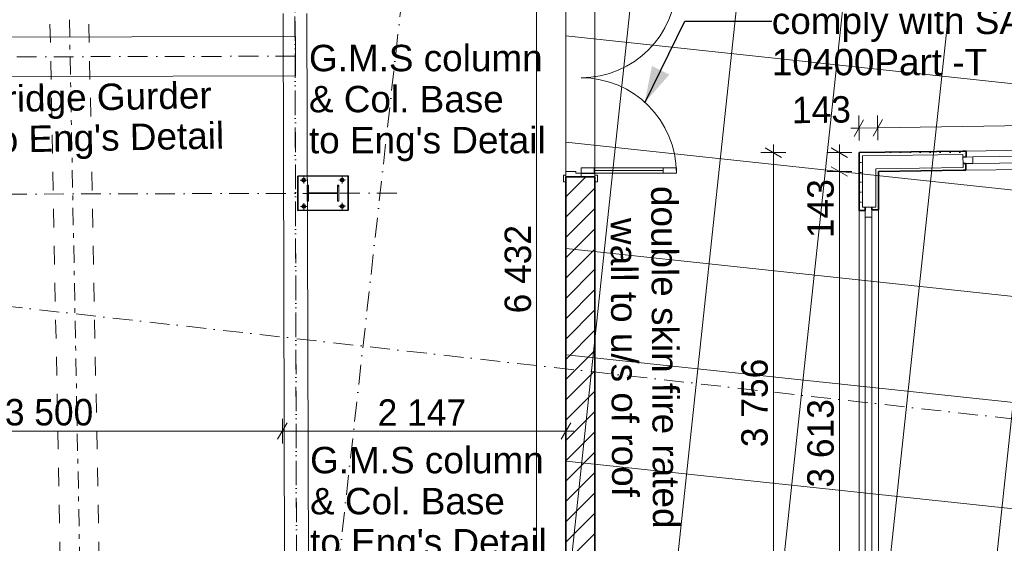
# Model space of a CAD drawing. Header units: millimetres. Extents: x -738537 to 1850049, y -250217 to 604013.
# Tile 127 of 204: x -117146 to -109689, y 79843 to 83806. Entities that reach past the tile are written whole.
import ezdxf

# ---------------------------------------------------------------- set-up
doc = ezdxf.new("R2010")
doc.units = ezdxf.units.MM
doc.header["$MEASUREMENT"] = 0
for name, pattern in [('Dashed', [280, 140, -140]), ('Dot & Dashed', [280, 150, -60, 0, -70]), ('Double Dashed', [285, 130, -60, 35, -60]), ('Hidden Line copy', [230, 150, -80])]:
    doc.linetypes.add(name, pattern=pattern)
for name, color, linetype, lineweight in [('0_Pen_No__1', 214, 'Continuous', 35), ('0_Pen_No__41', 7, 'Continuous', 60), ('A_BEAMS_Pen_No__6', 7, 'Continuous', 5), ('A_COLUMNS_Pen_No__3', 30, 'Continuous', 15), ('A_FLOORS FINISH_Pen_No__128', 9, 'Continuous', 0), ('A_SITE 3D_Pen_No__128', 9, 'Continuous', 0), ('A_WALL LOAD_Pen_No__1', 214, 'Continuous', 35), ('A_WALL LOAD_Pen_No__3', 30, 'Continuous', 15), ('A_WALL LOAD_Pen_No__6', 7, 'Continuous', 5), ('C-GRID _Pen_No__5', 4, 'Continuous', 5), ('C_DIMS - GA_Pen_No__6', 7, 'Continuous', 5), ('C_TEXT GA_Pen_No__6', 7, 'Continuous', 5), ('SEWER LINE_Pen_No__5', 4, 'Continuous', 5)]:
    doc.layers.add(name, color=color, linetype=linetype, lineweight=lineweight)
for name, color, linetype, lineweight, true_color in [('0_Pen_No__7', 7, 'Continuous', 5, 0x9f07ff), ('A_BEAMS_Pen_No__7', 7, 'Continuous', 5, 0x9f07ff), ('A_COLUMNS_Pen_No__7', 7, 'Continuous', 5, 0x9f07ff), ('A_FLOORS FINISH_Pen_No__168', 7, 'Continuous', 5, 0x996633), ('A_WALL LOAD_Pen_No__21', 7, 'Continuous', 0, 0x00ff4d), ('A_WALL LOAD_Pen_No__7', 7, 'Continuous', 5, 0x9f07ff), ('SEWER LINE_Pen_No__7', 7, 'Continuous', 5, 0x9f07ff)]:
    doc.layers.add(name, color=color, linetype=linetype, lineweight=lineweight, true_color=true_color)
for name, color, linetype in [('A_BEAMS', 7, 'Continuous'), ('A_COLUMNS', 7, 'Continuous'), ('C_DIMS - GA', 7, 'Continuous')]:
    doc.layers.add(name, color=color, linetype=linetype)
doc.styles.add('GENERATED_STYLE_1', font='GOTHIC.TTF')
doc.styles.add('GENERATED_STYLE_2', font='arial.ttf')
doc.dimstyles.new('GENERATED_STYLE__1', dxfattribs={"dimtxt": 200, "dimasz": 95, "dimexe": 0.18, "dimexo": 90000, "dimgap": 0.09, "dimtad": 1, "dimdec": 0, "dimzin": 0, "dimdsep": 46, "dimtxsty": 'GENERATED_STYLE_1', "dimblk": 'ARROWHEAD_2', "dimblk1": 'ARROWHEAD_2', "dimblk2": 'ARROWHEAD_2', "dimcen": 0.09, "dimclrd": 7, "dimclre": 7, "dimclrt": 7, "dimadec": 0, "dimazin": 0, "dimtfac": 1, "dimtdec": 4, "dimtmove": 0, "dimatfit": 3, "dimfxl": 1, "dimtolj": 1, "dimtzin": 0, "dimarcsym": 0})
doc.dimstyles.new('GENERATED_STYLE__2', dxfattribs={"dimtxt": 200, "dimasz": 95, "dimexe": 0.18, "dimexo": 90000, "dimgap": 0.09, "dimtad": 1, "dimtih": 1, "dimtoh": 1, "dimdec": 0, "dimzin": 0, "dimdsep": 46, "dimtxsty": 'GENERATED_STYLE_1', "dimblk": 'ARROWHEAD_2', "dimblk1": 'ARROWHEAD_2', "dimblk2": 'ARROWHEAD_2', "dimcen": 0.09, "dimclrd": 7, "dimclre": 7, "dimclrt": 7, "dimadec": 0, "dimazin": 0, "dimtfac": 1, "dimtdec": 4, "dimtmove": 0, "dimatfit": 3, "dimfxl": 1, "dimtolj": 1, "dimtzin": 0, "dimarcsym": 0})
doc.dimstyles.new('GENERATED_STYLE__5', dxfattribs={"dimtxt": 200, "dimasz": 95, "dimexe": 0.18, "dimexo": 90000, "dimgap": 0.09, "dimtad": 1, "dimtih": 1, "dimtoh": 1, "dimdec": 0, "dimzin": 0, "dimdsep": 46, "dimtxsty": 'GENERATED_STYLE_1', "dimblk": 'ARROWHEAD_2', "dimblk1": 'ARROWHEAD_2', "dimblk2": 'ARROWHEAD_2', "dimcen": 0.09, "dimclrd": 7, "dimclre": 7, "dimclrt": 7, "dimadec": 0, "dimazin": 0, "dimtfac": 1, "dimtdec": 4, "dimtmove": 2, "dimatfit": 3, "dimfxl": 1, "dimtolj": 1, "dimtzin": 0, "dimarcsym": 0})
doc.dimstyles.new('GENERATED_STYLE__7', dxfattribs={"dimtxt": 0.18, "dimasz": 273.6, "dimexe": 0.18, "dimexo": 0.0625, "dimgap": 0.09, "dimtad": 0, "dimtih": 1, "dimtoh": 1, "dimdec": 4, "dimzin": 0, "dimdsep": 46, "dimcen": 0.09, "dimadec": 0, "dimazin": 0, "dimtfac": 1, "dimtdec": 4, "dimtmove": 0, "dimatfit": 3, "dimldrblk": 'ARROWHEAD_5', "dimfxl": 1, "dimtolj": 1, "dimtzin": 0, "dimarcsym": 0})
doc.dimstyles.new('GENERATED_STYLE__9', dxfattribs={"dimtxt": 200, "dimasz": 95, "dimexe": 0.18, "dimexo": 314.337521, "dimgap": 0.09, "dimtad": 1, "dimdec": 0, "dimzin": 0, "dimdsep": 46, "dimtxsty": 'GENERATED_STYLE_1', "dimblk": 'ARROWHEAD_2', "dimblk1": 'ARROWHEAD_2', "dimblk2": 'ARROWHEAD_2', "dimcen": 0.09, "dimclrd": 7, "dimclre": 7, "dimclrt": 7, "dimadec": 0, "dimazin": 0, "dimtfac": 1, "dimtdec": 4, "dimtmove": 0, "dimatfit": 3, "dimfxl": 1, "dimtolj": 1, "dimtzin": 0, "dimarcsym": 0})
pattern_1 = [(0, (0, 0), (0, 75), [0, -75])]

# ---------------------------------------------------------------- blocks, each defined once
blk = doc.blocks.new('*D236')
at = {"layer": 'C_DIMS - GA_Pen_No__6', "color": 7, "linetype": 'Continuous', "lineweight": 5, "transparency": 16777216}
for p, q in [((-113168, 85114.7), (-113293, 85186.8)), ((-113230.5, 85150.8), (-113230.5, 85211.9)), ((-113136.8, 85150.8), (-113324.3, 85150.8)), ((-113230.5, 78719.2), (-113230.5, 85150.8)), ((-113293, 78755.2), (-113168, 78683.1)), ((-113136.8, 78719.2), (-113324.3, 78719.2)), ((-113230.5, 78658), (-113230.5, 78719.2))]:
    blk.add_line(p, q, dxfattribs=at)
at = {"layer": 'C_DIMS - GA_Pen_No__6', "color": 7, "lineweight": 5, "transparency": 16777216, "insert": (-113270.5, 81583), "char_height": 200, "attachment_point": 7, "rotation": 90, "style": 'GENERATED_STYLE_1'}
blk.add_mtext('\\A1;{\\pql;\\fCentury Gothic|b0|i0|c0|p34;6\xa0432}', dxfattribs=at)
blk = doc.blocks.new('ARROWHEAD_2')
at = {"color": 0, "linetype": 'Continuous', "lineweight": 0}
for p, q in [((0, 0), (-1, 0)), ((-0.378, -0.655), (0.378, 0.655))]:
    blk.add_line(p, q, dxfattribs=at)
blk = doc.blocks.new('*D263')
at = {"layer": 'C_DIMS - GA_Pen_No__6', "color": 7, "linetype": 'Continuous', "lineweight": 5, "transparency": 16777216}
for p, q in [((-112972.8, 78412.2), (-113044.9, 78287.2)), ((-113008.9, 78256), (-113008.9, 78443.5)), ((-112824.9, 78287.2), (-112752.8, 78412.2)), ((-112788.9, 78256), (-112788.9, 78443.5)), ((-113070, 78349.7), (-113008.9, 78349.7)), ((-113008.9, 78349.7), (-112788.9, 78349.7)), ((-112788.9, 78349.7), (-112727.7, 78349.7))]:
    blk.add_line(p, q, dxfattribs=at)
at = {"layer": 'C_DIMS - GA_Pen_No__6', "color": 7, "lineweight": 5, "transparency": 16777216, "insert": (-113141.2, 77983.4), "char_height": 200, "attachment_point": 7, "style": 'GENERATED_STYLE_1'}
blk.add_mtext('\\A1;{\\pql;\\fCentury Gothic|b0|i0|c0|p34;220}', dxfattribs=at)
blk = doc.blocks.new('IPE Column 20[58]', base_point=(-114848.7, 82492.7))
at = {"layer": 'A_COLUMNS_Pen_No__7', "linetype": 'Continuous', "lineweight": 5, "true_color": 0x9f07ff}
h = blk.add_hatch(dxfattribs=at)
h.set_pattern_fill('STEEL', color=190, style=0, pattern_type=2)
h.set_pattern_definition([(45, (0, 0), (-159.09903, 159.09903), []), (45, (-53.03, 53.03), (-159.09903, 159.09903), [])])
h.paths.add_polyline_path([(-114728.5, 82433), (-114728.9, 82553), (-114738.7, 82553), (-114738.5, 82496.1), (-114958.9, 82495.5), (-114959.1, 82552.4), (-114968.9, 82552.3), (-114968.5, 82432.3), (-114958.7, 82432.4), (-114958.9, 82489.3), (-114738.5, 82489.9), (-114738.3, 82433)])
at = {"layer": 'A_COLUMNS_Pen_No__3', "color": 30, "linetype": 'Continuous', "lineweight": 15}
for p, q in [((-114959.1, 82552.4), (-114968.9, 82552.3)), ((-114968.9, 82552.3), (-114968.5, 82432.3)), ((-114958.9, 82495.5), (-114959.1, 82552.4)), ((-114728.9, 82553), (-114738.7, 82553)), ((-114738.7, 82553), (-114738.5, 82496.1)), ((-114728.5, 82433), (-114728.9, 82553)), ((-114738.5, 82496.1), (-114958.9, 82495.5)), ((-114958.9, 82489.3), (-114738.5, 82489.9)), ((-114958.7, 82432.4), (-114958.9, 82489.3)), ((-114738.5, 82489.9), (-114738.3, 82433)), ((-114968.5, 82432.3), (-114958.7, 82432.4)), ((-114738.3, 82433), (-114728.5, 82433))]:
    blk.add_line(p, q, dxfattribs=at)
blk = doc.blocks.new('HEA Beam 20[63]', base_point=(-115074.8, 88590.9))
at = {"layer": 'A_BEAMS_Pen_No__6', "color": 7, "linetype": 'Continuous', "lineweight": 5}
for p, q in [((-115151.2, 83851.9), (-115137.6, 79113.1)), ((-114957.6, 79113.6), (-114971.2, 83852.4))]:
    blk.add_line(p, q, dxfattribs=at)
at = {"layer": 'A_BEAMS_Pen_No__7', "color": 190, "linetype": 'Dot & Dashed', "lineweight": 5, "true_color": 0x9f07ff}
blk.add_line((-115074.8, 88590.9), (-115047.6, 79113.3), dxfattribs=at)
blk = doc.blocks.new('Inclined Beam 20[64]', base_point=(-115057.3, 83529.9))
at = {"layer": 'A_BEAMS_Pen_No__6', "color": 7, "linetype": 'Continuous', "lineweight": 5, "flags": 128}
blk.add_lwpolyline([(-115057.7, 83679.9), (-118776.3, 83671.1), (-118775.6, 83371.1), (-115057, 83379.9)], close=True, dxfattribs=at)
at = {"layer": 'A_BEAMS_Pen_No__7', "color": 190, "linetype": 'Dot & Dashed', "lineweight": 5, "true_color": 0x9f07ff}
blk.add_line((-115057.3, 83529.9), (-118775.9, 83521.1), dxfattribs=at)
blk = doc.blocks.new('*D396')
at = {"layer": 'C_DIMS - GA_Pen_No__6', "color": 7, "linetype": 'Continuous', "lineweight": 5, "transparency": 16777216}
for p, q in [((-110788.8, 82892.4), (-110791.5, 83079.9)), ((-110645.9, 82894.4), (-110648.6, 83081.9)), ((-110755, 83049.1), (-110825.4, 82923.1)), ((-110612, 83051.2), (-110682.4, 82925.2)), ((-110647.2, 82988.2), (-106647.9, 83045.3)), ((-110851.3, 82985.3), (-110790.2, 82986.1)), ((-110790.2, 82986.1), (-110647.2, 82988.2))]:
    blk.add_line(p, q, dxfattribs=at)
at = {"layer": 'C_DIMS - GA_Pen_No__6', "color": 7, "lineweight": 5, "transparency": 16777216, "insert": (-111295.5, 83018.9), "char_height": 200, "attachment_point": 7, "rotation": 0.81857, "style": 'GENERATED_STYLE_1'}
blk.add_mtext('\\A1;{\\pql;\\fCentury Gothic|b0|i0|c0|p34;143}', dxfattribs=at)
blk = doc.blocks.new('*D397')
at = {"layer": 'C_DIMS - GA_Pen_No__6', "color": 7, "linetype": 'Continuous', "lineweight": 5, "transparency": 16777216}
for p, q in [((-106612.7, 83108.3), (-106683.1, 82982.3)), ((-110612, 83051.2), (-110682.4, 82925.2)), ((-110647.2, 82988.2), (-106647.9, 83045.3))]:
    blk.add_line(p, q, dxfattribs=at)
at = {"layer": 'C_DIMS - GA_Pen_No__6', "color": 7, "lineweight": 5, "transparency": 16777216, "char_height": 200, "attachment_point": 7, "rotation": 0.81857, "style": 'GENERATED_STYLE_1'}
for s, insert in [('\\A1;{\\pql;\\fCentury Gothic|b0|i0|c0|p34;4\xa0000}', (-109234.4, 83048.4)), ('\\A1;{\\pql;\\fCentury Gothic|b0|i0|c0|p34;145}', (-107153.3, 83078.1))]:
    blk.add_mtext(s, dxfattribs=dict(at, insert=insert))
blk = doc.blocks.new('*D398')
at = {"layer": 'C_DIMS - GA_Pen_No__6', "color": 7, "linetype": 'Continuous', "lineweight": 5, "transparency": 16777216}
for p, q in [((-106612.7, 83108.3), (-106683.1, 82982.3)), ((-106646.6, 82951.6), (-106649.3, 83139.1)), ((-106538.1, 82984.4), (-106467.7, 83110.4)), ((-106501.6, 82953.6), (-106504.2, 83141.1)), ((-110647.2, 82988.2), (-106647.9, 83045.3)), ((-106647.9, 83045.3), (-106502.9, 83047.4)), ((-106502.9, 83047.4), (-106441.8, 83048.3))]:
    blk.add_line(p, q, dxfattribs=at)
blk = doc.blocks.new('*D399')
at = {"layer": 'C_DIMS - GA_Pen_No__6', "color": 7, "linetype": 'Continuous', "lineweight": 5, "transparency": 16777216}
for p, q in [((-110844.3, 82657.3), (-111031.8, 82657.3)), ((-111000.6, 82693.4), (-110875.6, 82621.2)), ((-110938.1, 79044.4), (-110938.1, 82657.3)), ((-110844.3, 79044.4), (-111031.8, 79044.4)), ((-111000.6, 79080.5), (-110875.6, 79008.3)), ((-110938.1, 78983.3), (-110938.1, 79044.4))]:
    blk.add_line(p, q, dxfattribs=at)
at = {"layer": 'C_DIMS - GA_Pen_No__6', "color": 7, "lineweight": 5, "transparency": 16777216, "char_height": 200, "attachment_point": 7, "rotation": 90, "style": 'GENERATED_STYLE_1'}
for s, insert in [('\\A1;{\\pql;\\fCentury Gothic|b0|i0|c0|p34;143}', (-110978.1, 82152.5)), ('\\A1;{\\pql;\\fCentury Gothic|b0|i0|c0|p34;3\xa0613}', (-110978.1, 80264.5))]:
    blk.add_mtext(s, dxfattribs=dict(at, insert=insert))
blk = doc.blocks.new('*D400')
at = {"layer": 'C_DIMS - GA_Pen_No__6', "color": 7, "linetype": 'Continuous', "lineweight": 5, "transparency": 16777216}
for p, q in [((-110938.1, 82800.2), (-110938.1, 82861.4)), ((-110844.3, 82800.2), (-111031.8, 82800.2)), ((-110875.6, 82764.1), (-111000.6, 82836.3)), ((-110938.1, 82657.3), (-110938.1, 82800.2)), ((-110844.3, 82657.3), (-111031.8, 82657.3)), ((-111000.6, 82693.4), (-110875.6, 82621.2))]:
    blk.add_line(p, q, dxfattribs=at)
blk = doc.blocks.new('*D425')
at = {"layer": 'C_DIMS - GA_Pen_No__6', "color": 7, "linetype": 'Continuous', "lineweight": 5, "transparency": 16777216}
for p, q in [((-118655.7, 80598.3), (-118655.7, 80785.8)), ((-115155.9, 80598.3), (-115155.9, 80785.8)), ((-118619.6, 80754.6), (-118691.8, 80629.6)), ((-118655.7, 80692.1), (-115155.9, 80692.1)), ((-115119.8, 80754.6), (-115192, 80629.6))]:
    blk.add_line(p, q, dxfattribs=at)
at = {"layer": 'C_DIMS - GA_Pen_No__6', "color": 7, "lineweight": 5, "transparency": 16777216, "insert": (-117257.8, 80732.1), "char_height": 200, "attachment_point": 7, "style": 'GENERATED_STYLE_1'}
blk.add_mtext('\\A1;{\\pql;\\fCentury Gothic|b0|i0|c0|p34;3\xa0500}', dxfattribs=at)
blk = doc.blocks.new('*D426')
at = {"layer": 'C_DIMS - GA_Pen_No__6', "color": 7, "linetype": 'Continuous', "lineweight": 5, "transparency": 16777216}
for p, q in [((-115155.9, 80598.3), (-115155.9, 80785.8)), ((-113008.9, 80598.3), (-113008.9, 80785.8)), ((-115119.8, 80754.6), (-115192, 80629.6)), ((-115155.9, 80692.1), (-113008.9, 80692.1)), ((-113044.9, 80629.6), (-112972.8, 80754.6)), ((-113008.9, 80692.1), (-112947.7, 80692.1))]:
    blk.add_line(p, q, dxfattribs=at)
at = {"layer": 'C_DIMS - GA_Pen_No__6', "color": 7, "lineweight": 5, "transparency": 16777216, "insert": (-114434.4, 80732.1), "char_height": 200, "attachment_point": 7, "style": 'GENERATED_STYLE_1'}
blk.add_mtext('\\A1;{\\pql;\\fCentury Gothic|b0|i0|c0|p34;2\xa0147}', dxfattribs=at)
blk = doc.blocks.new('*D427')
at = {"layer": 'C_DIMS - GA_Pen_No__6', "color": 7, "linetype": 'Continuous', "lineweight": 5, "transparency": 16777216}
for p, q in [((-111438, 82800.2), (-111438, 82861.4)), ((-111344.3, 82800.2), (-111531.8, 82800.2)), ((-111375.5, 82764.1), (-111500.5, 82836.3)), ((-111438, 79044.4), (-111438, 82800.2)), ((-111344.3, 79044.4), (-111531.8, 79044.4)), ((-111500.5, 79080.5), (-111375.5, 79008.3)), ((-111438, 78983.3), (-111438, 79044.4))]:
    blk.add_line(p, q, dxfattribs=at)
at = {"layer": 'C_DIMS - GA_Pen_No__6', "color": 7, "lineweight": 5, "transparency": 16777216, "insert": (-111478, 80570.3), "char_height": 200, "attachment_point": 7, "rotation": 90, "style": 'GENERATED_STYLE_1'}
blk.add_mtext('\\A1;{\\pql;\\fCentury Gothic|b0|i0|c0|p34;3\xa0756}', dxfattribs=at)
blk = doc.blocks.new('ARROWHEAD_5')
at = {"linetype": 'Continuous', "lineweight": 0}
blk.add_hatch(color=0, dxfattribs=at).paths.add_polyline_path([(-1, 0.2679), (0, 0), (-1, -0.2679)])
at = {"color": 0, "linetype": 'Continuous', "lineweight": 0}
blk.add_line((0, 0), (-1, 0), dxfattribs=at)

msp = doc.modelspace()

# ---------------------------------------------------------------- hatches: boundary and pattern name
at = {"layer": '0_Pen_No__7', "linetype": 'Continuous', "lineweight": 5, "true_color": 0x000000}
h = msp.add_hatch(dxfattribs=at)
h.set_pattern_fill('ANSI31', color=18, scale=870, style=0)
h.paths.add_polyline_path([(-113008.9, 79059.7), (-112788.9, 79057.4), (-112788.9, 82616.4), (-113008.9, 82616.4)])
at = {"layer": 'A_FLOORS FINISH_Pen_No__128', "linetype": 'Continuous', "lineweight": 0}
h = msp.add_hatch(dxfattribs=at)
h.set_pattern_fill('PATTERN__TILES_ANGLED2', color=9, style=0, pattern_type=2)
h.set_pattern_definition([(83.9, (0, 0), (-795.4704, 85.0113), []), (173.9, (0, 0), (85.0113, 795.4704), [])])
h.paths.add_polyline_path([(-114209.3, 85279.7), (-113008.9, 85150.6), (-113007.1, 78719.7), (-100428.1, 78590.9), (-99191.2, 85244.8), (-98901.2, 86804.4), (-98836.7, 87151.5), (-113822.1, 88830.6)])
at = {"layer": 'A_SITE 3D_Pen_No__128', "linetype": 'Continuous', "lineweight": 0}
h = msp.add_hatch(dxfattribs=at)
h.set_pattern_fill('PATTERN__PAVING', color=9, style=0, pattern_type=2)
h.set_pattern_definition([(0, (20053.95, 1033.6), (0, 400), [300, -100]), (0, (20353.95, 1133.6), (0, 400), [300, -100]), (0, (20253.95, 1233.6), (0, 400), [300, -100]), (0, (20153.95, 1333.6), (0, 400), [300, -100]), (90, (20253.95, 1033.6), (-400, 0), [300, -100]), (90, (20153.95, 1133.6), (-400, 0), [300, -100]), (90, (20053.95, 1233.6), (-400, 0), [300, -100]), (90, (20353.95, 1333.6), (-400, 0), [300, -100])])
h.paths.add_polyline_path([(-113774.8, 89196.8), (-98783.8, 87454.8), (-99198.5, 85205.6), (-96185.9, 83435.6), (-95783.9, 86779.8), (-92399.2, 86367.7), (-92399.2, 91976.2), (-85899.2, 91976.2), (-85899.2, 84290.4, 0.116634), (-85562.7, 83478.7), (-84856.4, 82687.8), (-81078.9, 80039.2), (-80162.4, 79600.8), (-75775.8, 78209.1), (-70191.6, 78471.5, 0.103683), (-68959.3, 79690.8), (-68528.6, 80917.5), (-68168.9, 82333.4), (-67867.6, 84420.9), (-67919, 85319.5), (-68602.9, 87625.8), (-68756.6, 87577.3), (-68067.7, 85290.9), (-68029.1, 84441.7), (-68335.9, 82451), (-68681.2, 80958.8), (-69095.9, 79803.2, -0.100494), (-70228, 78696.8), (-75693.1, 78514.3), (-80076.9, 79856.2), (-80949.5, 80226.9), (-84735.5, 83025.2), (-85281.8, 83645.1, -0.117949), (-85618.3, 84456.7), (-85618.3, 85412.2), (-84330.3, 86367.7), (-84330.3, 92329), (-85618.3, 92329), (-85618.3, 92317.2), (-97876.4, 92317.2), (-98743.1, 87655), (-113758.4, 89337.5)])
at = {"layer": 'A_WALL LOAD_Pen_No__7', "linetype": 'Continuous', "lineweight": 5, "true_color": 0x9f07ff}
h = msp.add_hatch(dxfattribs=at)
h.set_pattern_fill('HATCH__GYPSUM', color=190, style=0, pattern_type=2)
h.set_pattern_definition(pattern_1)
h.paths.add_polyline_path([(-110787.5, 82800.2), (-110762.5, 82775.6), (-110001.9, 82786.5), (-110002.2, 82811.5)])
h = msp.add_hatch(dxfattribs=at)
h.set_pattern_fill('HATCH__GYPSUM', color=190, style=0, pattern_type=2)
h.set_pattern_definition(pattern_1)
h.paths.add_polyline_path([(-110762.5, 82775.6), (-110787.5, 82800.2), (-110787.5, 82386), (-110762.5, 82386)])
h = msp.add_hatch(dxfattribs=at)
h.set_pattern_fill('HATCH__GYPSUM', color=190, style=0, pattern_type=2)
h.set_pattern_definition(pattern_1)
h.paths.add_polyline_path([(-109977.3, 82811.8), (-110002.2, 82811.5), (-110001.9, 82786.5), (-110001.6, 82766.5), (-109976.6, 82766.8)])
h = msp.add_hatch(dxfattribs=at)
h.set_pattern_fill('HATCH__GYPSUM', color=190, style=0, pattern_type=2)
h.set_pattern_definition(pattern_1)
h.paths.add_polyline_path([(-110000.2, 82666.5), (-109980.2, 82666.8), (-109980.9, 82716.8), (-110000.9, 82716.5), (-110000.5, 82686.5)])
h = msp.add_hatch(dxfattribs=at)
h.set_pattern_fill('HATCH__GYPSUM', color=190, style=0, pattern_type=2)
h.set_pattern_definition(pattern_1)
h.paths.add_polyline_path([(-110662.5, 82677), (-110642.5, 82657.3), (-110000.2, 82666.5), (-110000.5, 82686.5)])
h = msp.add_hatch(dxfattribs=at)
h.set_pattern_fill('HATCH__GYPSUM', color=190, style=0, pattern_type=2)
h.set_pattern_definition(pattern_1)
h.paths.add_polyline_path([(-110662.5, 82677), (-110662.5, 82386.1), (-110642.5, 82386.1), (-110642.5, 82657.3)])
h = msp.add_hatch(dxfattribs=at)
h.set_pattern_fill('HATCH__GYPSUM', color=190, style=0, pattern_type=2)
h.set_pattern_definition(pattern_1)
h.paths.add_polyline_path([(-110787.5, 82361), (-110742.5, 82361), (-110742.5, 82386), (-110762.5, 82386), (-110787.5, 82386)])
h = msp.add_hatch(dxfattribs=at)
h.set_pattern_fill('HATCH__GYPSUM', color=190, style=0, pattern_type=2)
h.set_pattern_definition(pattern_1)
h.paths.add_polyline_path([(-110642.5, 82386.1), (-110662.5, 82386.1), (-110692.5, 82386.1), (-110692.5, 82366.1), (-110642.5, 82366.1)])

# ---------------------------------------------------------------- linework, layer by layer
at = {"layer": '0_Pen_No__1', "color": 214, "linetype": 'Continuous', "lineweight": 35, "flags": 128}
msp.add_lwpolyline([(-115039.1, 82622.1), (-115038.3, 82362.1), (-114658.3, 82363.2), (-114659.1, 82623.2)], close=True, dxfattribs=at)
at = {"layer": '0_Pen_No__1', "color": 214, "linetype": 'Continuous', "lineweight": 35}
for centre in [(-114994.4, 82591.8), (-114703.5, 82592.6), (-114993.8, 82392.7), (-114703, 82393.6)]:
    msp.add_circle(centre, 12, dxfattribs=at)
at = {"layer": '0_Pen_No__41', "color": 7, "linetype": 'Double Dashed', "lineweight": 18}
msp.add_line((-116905.6, 90929.5), (-116591, 74489.7), dxfattribs=at)
at = {"layer": '0_Pen_No__41', "color": 7, "linetype": 'Dashed', "lineweight": 18}
for p, q in [((-117044.6, 90492.1), (-116751.3, 75160)), ((-116749.8, 90492.1), (-116456.5, 75165.6))]:
    msp.add_line(p, q, dxfattribs=at)
at = {"layer": 'A_FLOORS FINISH_Pen_No__168', "color": 25, "linetype": 'Continuous', "lineweight": 5, "true_color": 0x996633, "flags": 128}
for points in [[(-114209.3, 85279.7), (-113008.9, 85150.6), (-113007.1, 78719.7), (-100428.1, 78590.9), (-99191.2, 85244.8), (-98901.2, 86804.4), (-98836.7, 87151.5), (-113822.1, 88830.6)], [(-112788.9, 78719.2), (-100430.9, 78584), (-98899.9, 86811.4), (-110177.2, 88075), (-110536, 84875), (-112788.9, 85127.1)]]:
    msp.add_lwpolyline(points, close=True, dxfattribs=at)
at = {"layer": 'A_WALL LOAD_Pen_No__1', "color": 214, "linetype": 'Continuous', "lineweight": 35}
for p, q in [((-110002.2, 82811.5), (-109977.3, 82811.8)), ((-110002.2, 82811.5), (-109977.3, 82811.8)), ((-109976.6, 82766.8), (-109977.3, 82811.8)), ((-109976.6, 82766.8), (-109977.3, 82811.8)), ((-110001.6, 82766.5), (-109976.6, 82766.8)), ((-110000.9, 82716.5), (-109980.9, 82716.8)), ((-109980.9, 82716.8), (-109980.2, 82666.8)), ((-109980.9, 82716.8), (-109980.2, 82666.8)), ((-110000.2, 82666.5), (-109980.2, 82666.8)), ((-110000.2, 82666.5), (-109980.2, 82666.8)), ((-113008.9, 82616.4), (-112893.9, 82616.4)), ((-113008.9, 82616.4), (-112893.9, 82616.4)), ((-113008.9, 82616.4), (-113008.9, 82579.4)), ((-113008.9, 82616.4), (-113008.9, 82579.4)), ((-113008.9, 82616.4), (-113008.9, 82579.4)), ((-113008.9, 82616.4), (-112893.9, 82616.4)), ((-112893.9, 82616.4), (-112788.9, 82616.4)), ((-112893.9, 82616.4), (-112788.9, 82616.4)), ((-112893.9, 82616.4), (-112788.9, 82616.4)), ((-112788.9, 82616.4), (-112788.9, 82579.4)), ((-112788.9, 82616.4), (-112788.9, 82579.4)), ((-112788.9, 82616.4), (-112788.9, 82579.4)), ((-110787.5, 82386), (-110787.5, 82361)), ((-110787.5, 82386), (-110787.5, 82361)), ((-110742.5, 82361), (-110787.5, 82361)), ((-110742.5, 82361), (-110787.5, 82361)), ((-110742.5, 82386), (-110742.5, 82361)), ((-110692.5, 82386.1), (-110692.5, 82366.1)), ((-110692.5, 82366.1), (-110642.5, 82366.1)), ((-110692.5, 82366.1), (-110642.5, 82366.1)), ((-110642.5, 82386.1), (-110642.5, 82366.1)), ((-110642.5, 82386.1), (-110642.5, 82366.1))]:
    msp.add_line(p, q, dxfattribs=at)
for points in [[(-110002.2, 82811.5), (-110787.5, 82800.2)], [(-110787.5, 82800.2), (-110787.5, 82386)], [(-110642.5, 82657.3), (-110000.2, 82666.5)], [(-110642.5, 82386.1), (-110642.5, 82657.3)], [(-113008.9, 82616.4), (-113008.9, 79059.7)], [(-112788.9, 79057.4), (-112788.9, 82616.4)]]:
    msp.add_lwpolyline(points, dxfattribs=at)
at = {"layer": 'A_WALL LOAD_Pen_No__21', "color": 100, "linetype": 'Continuous', "lineweight": 0, "true_color": 0x00ff4d}
for p, q in [((-110001.9, 82786.5), (-110762.5, 82775.6)), ((-110762.5, 82775.6), (-110762.5, 82386)), ((-110001.9, 82786.5), (-110001.6, 82766.5)), ((-110000.9, 82716.5), (-110001.6, 82766.5)), ((-110000.9, 82716.5), (-110001.6, 82766.5)), ((-110000.9, 82716.5), (-110001.6, 82766.5)), ((-110000.5, 82686.5), (-110000.9, 82716.5)), ((-110662.5, 82677), (-110000.5, 82686.5)), ((-110662.5, 82386.1), (-110662.5, 82677)), ((-110762.5, 82386), (-110742.5, 82386)), ((-110692.5, 82386.1), (-110742.5, 82386)), ((-110692.5, 82386.1), (-110742.5, 82386)), ((-110692.5, 82386.1), (-110742.5, 82386)), ((-110662.5, 82386.1), (-110692.5, 82386.1))]:
    msp.add_line(p, q, dxfattribs=at)
at = {"layer": 'A_WALL LOAD_Pen_No__3', "color": 30, "linetype": 'Continuous', "lineweight": 15}
for p, q in [((-109427.3, 82819.7), (-109977.3, 82811.8)), ((-113027.9, 82629.4), (-113027.9, 82579.4)), ((-113008.9, 82629.4), (-113027.9, 82629.4)), ((-113008.9, 82579.4), (-113008.9, 82629.4)), ((-112788.9, 82641.4), (-112893.9, 82641.4)), ((-112893.9, 82641.4), (-112893.9, 82616.4)), ((-112788.9, 82616.4), (-112788.9, 82641.4)), ((-112788.9, 82629.4), (-112788.9, 82579.4)), ((-112769.9, 82629.4), (-112788.9, 82629.4)), ((-112769.9, 82579.4), (-112769.9, 82629.4)), ((-109420.2, 82674.8), (-109980.2, 82666.8)), ((-113027.9, 82579.4), (-113008.9, 82579.4)), ((-112893.9, 82616.4), (-112788.9, 82616.4)), ((-112788.9, 82579.4), (-112769.9, 82579.4)), ((-110787.5, 82361), (-110787, 79411)), ((-110642.5, 82366.1), (-110642, 79406.1))]:
    msp.add_line(p, q, dxfattribs=at)
for centre, start, end in [((-112893.9, 84088.4), 270, 0), ((-112893.9, 82644.4), 0, 90)]:
    msp.add_arc(centre, 722, start, end, dxfattribs=at)
at = {"layer": 'A_WALL LOAD_Pen_No__6', "color": 7, "linetype": 'Continuous', "lineweight": 5}
for p, q in [((-109926.6, 82767.5), (-109476.7, 82774)), ((-110001.6, 82766.5), (-109926.6, 82767.5)), ((-109925.9, 82717.5), (-110000.9, 82716.5)), ((-109926.6, 82767.5), (-109925.9, 82717.5)), ((-109475.9, 82724), (-109925.9, 82717.5)), ((-112933.9, 82656.4), (-113008.9, 82656.4)), ((-113008.9, 82656.4), (-113008.9, 82616.4)), ((-112933.9, 82644.4), (-112933.9, 82656.4)), ((-112893.9, 82644.4), (-112933.9, 82644.4)), ((-112893.9, 82684.4), (-112793.9, 82684.4)), ((-112893.9, 82644.4), (-112893.9, 82684.4)), ((-112893.9, 82616.4), (-112893.9, 82644.4)), ((-112793.9, 82644.4), (-112893.9, 82644.4)), ((-112793.9, 82684.4), (-112793.9, 82644.4)), ((-112271.9, 82664.4), (-112793.9, 82664.4)), ((-112271.9, 82644.4), (-112271.9, 82684.4)), ((-112271.9, 82684.4), (-112171.9, 82684.4)), ((-112171.9, 82644.4), (-112271.9, 82644.4)), ((-112171.9, 82684.4), (-112171.9, 82644.4)), ((-113008.9, 82616.4), (-112893.9, 82616.4)), ((-110742.5, 82386), (-110742.4, 82311)), ((-110692.4, 82311.1), (-110692.5, 82386.1)), ((-110742.4, 82311), (-110692.4, 82311.1)), ((-110742.4, 82311), (-110742, 79461)), ((-110692, 79461.1), (-110692.4, 82311.1))]:
    msp.add_line(p, q, dxfattribs=at)
for points in [[(-112271.9, 82664.4), (-112793.9, 82664.4), (-112793.9, 82684.4), (-112271.9, 82684.4)], [(-112271.9, 82644.4), (-112793.9, 82644.4), (-112793.9, 82664.4), (-112271.9, 82664.4)]]:
    msp.add_lwpolyline(points, close=True, dxfattribs=at)
at = {"layer": 'C-GRID _Pen_No__5', "color": 4, "linetype": 'Dot & Dashed', "lineweight": 5}
for p, q in [((-115083.6, 92758), (-115019.8, 68553.5)), ((-113344.9, 92048.5), (-115407.8, 73638.2)), ((-132584.1, 83356.4), (-89942.3, 78578.4))]:
    msp.add_line(p, q, dxfattribs=at)
at = {"layer": 'SEWER LINE_Pen_No__5', "color": 4, "linetype": 'Dot & Dashed', "lineweight": 5}
msp.add_line((-114290, 82493), (-119542.9, 82480.5), dxfattribs=at)
at = {"layer": 'SEWER LINE_Pen_No__7', "color": 190, "linetype": 'Hidden Line copy', "lineweight": 5, "true_color": 0x9f07ff}
for p, q in [((-115020.2, 82591.7), (-114968.6, 82591.9)), ((-114994.4, 82617.5), (-114994.3, 82566)), ((-114677.8, 82592.7), (-114729.3, 82592.6)), ((-114703.6, 82618.4), (-114703.5, 82566.8)), ((-114993.7, 82367), (-114993.9, 82418.5)), ((-114702.9, 82367.8), (-114703.1, 82419.3)), ((-115019.6, 82392.7), (-114968.1, 82392.8)), ((-114677.2, 82393.7), (-114728.7, 82393.4))]:
    msp.add_line(p, q, dxfattribs=at)

# ---------------------------------------------------------------- block references
at = {"layer": 'A_BEAMS', "color": 5, "linetype": 'Continuous', "lineweight": 5}
for name, p in [('HEA Beam 20[63]', (-115074.8, 88590.9)), ('Inclined Beam 20[64]', (-115057.3, 83529.9))]:
    msp.add_blockref(name, p, dxfattribs=at)
at = {"layer": 'A_COLUMNS', "color": 5, "linetype": 'Continuous', "lineweight": 5}
msp.add_blockref('IPE Column 20[58]', (-114848.7, 82492.7), dxfattribs=at)

# ---------------------------------------------------------------- texts
at = {"layer": 'C_TEXT GA_Pen_No__6', "color": 18, "linetype": 'Continuous', "lineweight": 5, "true_color": 0x000000, "insert": (-111449.4, 83796), "char_height": 200, "width": 2520.01, "attachment_point": 4, "line_spacing_factor": 0.936803, "style": 'GENERATED_STYLE_2'}
msp.add_mtext('\\A1;{\\pql;\\fArial|b0|i0|c0|p34;Fire escape door to comply with SANS 10400Part -T}', dxfattribs=at)
at = {"layer": 'C_TEXT GA_Pen_No__6', "color": 18, "linetype": 'Continuous', "lineweight": 5, "true_color": 0x000000, "char_height": 200, "attachment_point": 4, "line_spacing_factor": 0.931953, "style": 'GENERATED_STYLE_2'}
for insert in [(-114954.9, 83175), (-114946.3, 80131.6)]:
    msp.add_mtext("\\A1;{\\pql;\\fArial|b0|i0|c0|p34;G.M.S column \\P\\pql;\\fArial|b0|i0|c0|p34;& Col. Base \\P\\pql;\\fArial|b0|i0|c0|p34;to Eng's Detail}", dxfattribs=dict(at, insert=insert))
at = {"layer": 'C_TEXT GA_Pen_No__6', "color": 18, "linetype": 'Continuous', "lineweight": 5, "true_color": 0x000000, "char_height": 200, "attachment_point": 5, "style": 'GENERATED_STYLE_2'}
for s, insert, rotation, line_spacing_factor in [("\\A1;{\\pqc;\\fArial|b0|i0|c0|p34;5 ton Bridge Gurder \\P\\pqc;\\fArial|b0|i0|c0|p34;Crane to Eng's Detail}", (-116915.2, 83030.1), 1.07438, 0.921299), ('\\A1;{\\pqc;\\fArial|b0|i0|c0|p34;double skin fire rated \\P\\pqc;\\fArial|b0|i0|c0|p34;wall to u/s of roof}', (-112411.8, 81250.2), 270.32071, 0.923713)]:
    msp.add_mtext(s, dxfattribs=dict(at, insert=insert, rotation=rotation, line_spacing_factor=line_spacing_factor))

# ---------------------------------------------------------------- dimensions: what is measured, and where the dimension line sits
at = {"layer": 'C_DIMS - GA', "color": 7, "linetype": 'Continuous', "lineweight": 5}
for base, p1, p2, angle, dimstyle, picture, middle, turn in [((-113230.5, 85150.8), (-113008.9, 78719.2), (-113008.9, 85150.8), 90, 'GENERATED_STYLE__1', '*D236', (-113370.5, 81926.5), 90), ((-106647.9, 83045.3), (-110642.5, 82657.3), (-106643.2, 82714.5), 0.81857, 'GENERATED_STYLE__9', '*D397', (-108892.4, 83153.3), 0.81857), ((-110647.2, 82988.2), (-110787.5, 82800.2), (-110642.5, 82657.3), 0.81857, 'GENERATED_STYLE__9', '*D396', (-111068.3, 83122.2), 0.81857), ((-106502.9, 83047.4), (-106643.2, 82714.5), (-106498.2, 82716.5), 0.81857, 'GENERATED_STYLE__9', '*D398', (-106926, 83181.4), 0.81857), ((-111438, 82800.2), (-110786.9, 79044.4), (-110787.5, 82800.2), 90, 'GENERATED_STYLE__1', '*D427', (-111578, 80913.8), 90), ((-110938.1, 82800.2), (-110642.5, 82657.3), (-110787.5, 82800.2), 90, 'GENERATED_STYLE__1', '*D400', (-111078.1, 82381.2), 90), ((-110938.1, 82657.3), (-110786.9, 79044.4), (-110642.5, 82657.3), 90, 'GENERATED_STYLE__1', '*D399', (-111078.1, 80608), 90)]:
    dim = msp.add_linear_dim(base=base, p1=p1, p2=p2, angle=angle, dimstyle=dimstyle, dxfattribs=at)
    dim.commit()
    dim.dimension.update_dxf_attribs({"geometry": picture, "text_midpoint": middle, "dimtype": 160, "text_rotation": turn})
for base, p1, p2, dimstyle, picture, middle in [((-113008.9, 80692.1), (-115155.9, 79086.7), (-113008.9, 81935), 'GENERATED_STYLE__2', '*D426', (-114090.8, 80832.1)), ((-112788.9, 78349.7), (-113008.9, 81935), (-112788.9, 81935), 'GENERATED_STYLE__5', '*D263', (-112912.5, 78083.4)), ((-115155.9, 80692.1), (-118655.7, 79122.4), (-115155.9, 79086.7), 'GENERATED_STYLE__2', '*D425', (-116914.3, 80832.1))]:
    dim = msp.add_linear_dim(base=base, p1=p1, p2=p2, dimstyle=dimstyle, dxfattribs=at)
    dim.commit()
    dim.dimension.update_dxf_attribs({"geometry": picture, "text_midpoint": middle, "dimtype": 160})

# ---------------------------------------------------------------- leaders
at = {"layer": 'C_TEXT GA_Pen_No__6', "color": 7, "linetype": 'Continuous', "lineweight": 5, "annotation_type": 0, "has_hookline": 1, "hookline_direction": 0, "text_width": 2373.9}
msp.add_leader([(-112412.2, 83177.5), (-112108.3, 83796), (-111449.5, 83796)], dimstyle='GENERATED_STYLE__7', dxfattribs=at)

doc.saveas('drawing.dxf')
